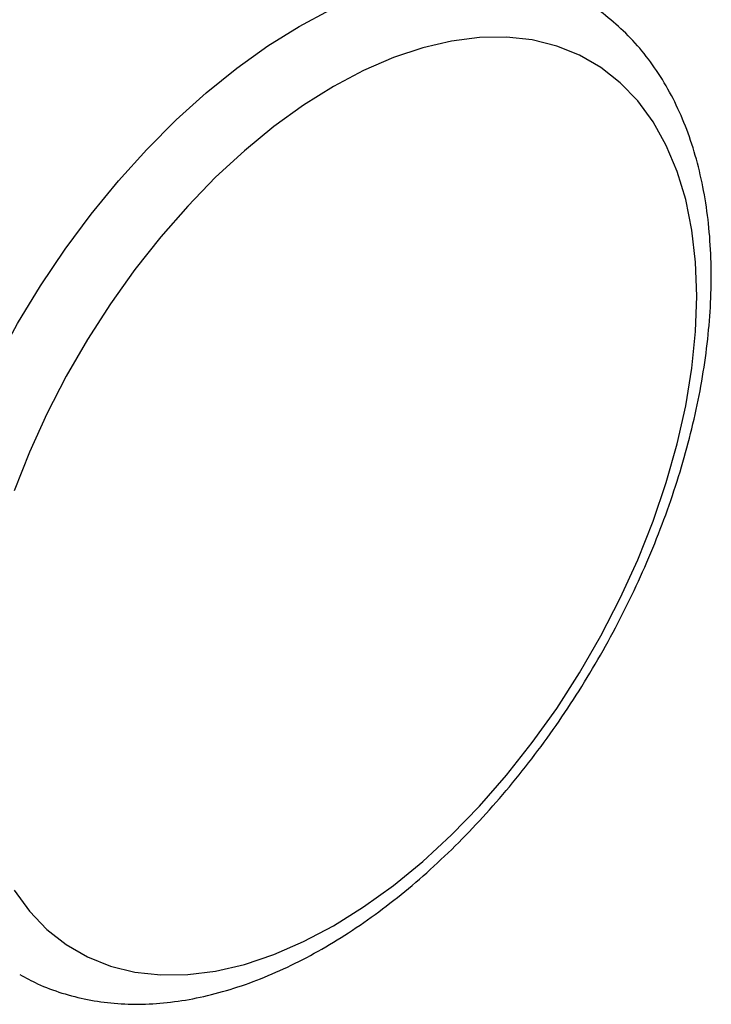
# Model space of a CAD drawing. Header units: millimetres. Extents: x 0 to 594, y 0 to 420.
# Tile 12 of 14: x 508 to 536, y 277 to 317. Entities that reach past the tile are written whole.
import ezdxf

# ---------------------------------------------------------------- set-up
doc = ezdxf.new("R2010")
doc.units = ezdxf.units.MM

msp = doc.modelspace()

# ---------------------------------------------------------------- linework, layer by layer
at = {"color": 8, "linetype": 'Continuous', "lineweight": 25, "flags": 128}
msp.add_lwpolyline([(503.272745, 288.686872), (503.32288, 290.189302), (503.472975, 291.74037), (503.722106, 293.330491), (504.068736, 294.949853), (504.510728, 296.588504), (505.045356, 298.236311), (505.669326, 299.883139), (506.37879, 301.51881), (507.169372, 303.133261), (508.036201, 304.716527), (508.973931, 306.258845), (509.976782, 307.750726), (511.038569, 309.182942), (512.152747, 310.546672), (513.312447, 311.833525), (514.510519, 313.03556), (515.739572, 314.14535), (516.992036, 315.156066), (518.260184, 316.061473), (519.5362, 316.856003), (520.812217, 317.534733)], dxfattribs=at)
at = {"color": 7, "linetype": 'Continuous', "lineweight": 25, "flags": 128}
msp.add_lwpolyline([(507.890897, 281.558812), (508.519127, 280.70401), (509.232277, 279.962289), (510.025472, 279.338729), (510.893298, 278.837585), (511.829821, 278.462267), (512.828648, 278.215361), (513.882956, 278.098547), (514.985544, 278.112614), (516.128874, 278.257465), (517.305142, 278.532124), (518.50631, 278.934717), (519.724176, 279.462469), (520.950416, 280.111802), (522.176656, 280.878258), (523.394519, 281.756616), (524.59569, 282.740867), (525.771955, 283.824301), (526.915288, 284.999514), (528.017873, 286.258459), (529.072181, 287.592554), (530.071009, 288.992691), (531.007535, 290.449286), (531.875357, 291.952395), (532.668555, 293.491769), (533.381704, 295.056868), (534.009934, 296.637011), (534.548956, 298.221409), (534.995085, 299.799228), (535.345275, 301.359701), (535.597134, 302.89216), (535.748941, 304.386139), (535.799659, 305.831444), (535.748941, 307.218182), (535.597134, 308.536887), (535.345275, 309.778559), (534.995085, 310.934711), (534.548956, 311.997438), (534.009934, 312.959492), (533.381704, 313.814294), (532.668555, 314.556015), (531.875357, 315.179575), (531.007535, 315.68073), (530.071009, 316.056037), (529.072181, 316.302943), (528.017873, 316.419756), (526.915288, 316.40569), (525.771955, 316.260839), (524.59569, 315.98618), (523.394519, 315.583599), (522.176656, 315.055835), (520.950416, 314.406514), (519.724176, 313.640046), (518.50631, 312.761688), (517.305142, 311.777437), (516.128874, 310.694003), (514.985544, 309.518802), (513.882956, 308.259845), (512.828648, 306.92575), (511.829821, 305.525625), (510.893298, 304.069018), (510.025472, 302.565908), (509.232277, 301.026535), (508.519127, 299.461436), (507.890897, 297.881293)], dxfattribs=at)
at = {"color": 7, "linetype": 'Continuous', "lineweight": 25}
msp.add_arc((529.433523, 293.316245), 33.141815, 122.5041681, 148.7144281, dxfattribs=at)
msp.add_open_spline([(508.127936, 278.117991), (508.364843, 277.987442), (508.914358, 277.684631), (509.844498, 277.342533), (510.896471, 277.07251), (511.994805, 276.922193), (513.133036, 276.887778), (514.307443, 276.971688), (515.512322, 277.174346), (516.74105, 277.495764), (517.98596, 277.9346), (519.238962, 278.488099), (520.491982, 279.152304), (521.737218, 279.922282), (522.967416, 280.792486), (524.17593, 281.756955), (525.356641, 282.809623), (526.503781, 283.944204), (527.611793, 285.154197), (528.6753, 286.43289), (529.689122, 287.773327), (530.648229, 289.168355), (531.547835, 290.610601), (532.383329, 292.092531), (533.150348, 293.606425), (533.844789, 295.144451), (534.462854, 296.698736), (535.001015, 298.261437), (535.456057, 299.824728), (535.825015, 301.380835), (536.105191, 302.922056), (536.294106, 304.440747), (536.389526, 305.929293), (536.389405, 307.380018), (536.292007, 308.784914), (536.095988, 310.135493), (535.800831, 311.422718), (535.407049, 312.637194), (534.916637, 313.769293), (534.333496, 314.81012), (533.662593, 315.750631), (532.912623, 316.588128), (532.083866, 317.305424), (531.439774, 317.777654), (531.057479, 317.97408), (530.994097, 318.006647)], degree=3, knots=[0, 0, 0, 0, 0.013697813, 0.0317724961, 0.0500399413, 0.0686747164, 0.0878375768, 0.1076646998, 0.1282586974, 0.1496832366, 0.1719645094, 0.1950973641, 0.2190546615, 0.2437947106, 0.2692595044, 0.2953916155, 0.3221293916, 0.3494042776, 0.3771417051, 0.4052614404, 0.4336784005, 0.4623039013, 0.4910463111, 0.5198129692, 0.5485101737, 0.5770438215, 0.6053244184, 0.6332668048, 0.660790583, 0.6878223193, 0.7142961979, 0.7401557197, 0.7653543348, 0.7898568, 0.8136382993, 0.8366775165, 0.8589643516, 0.8805009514, 0.901303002, 0.9214032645, 0.9408595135, 0.9597592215, 0.9782207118, 0.9963891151, 1, 1, 1, 1], dxfattribs=at)

doc.saveas('drawing.dxf')
